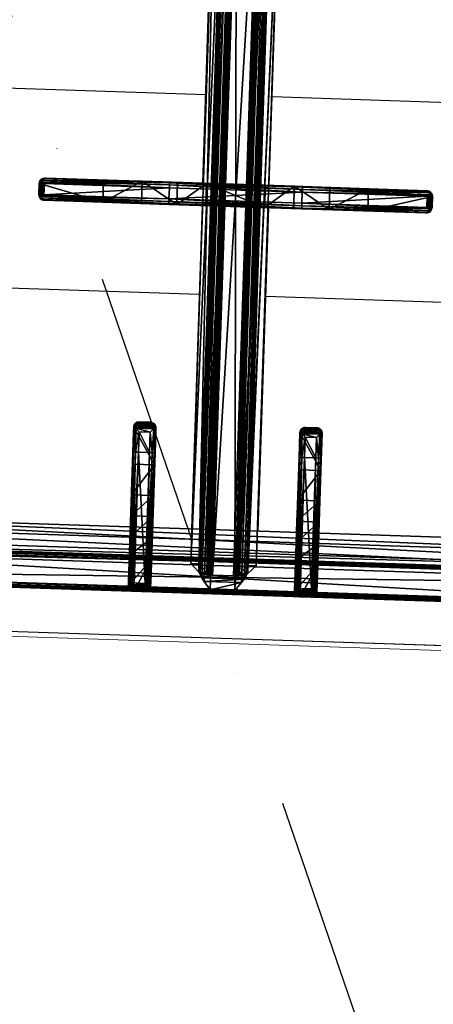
# Model space of a CAD drawing. Header units: millimetres. Extents: x 297264 to 416219, y -77299 to -23696.
# Tile 15 of 187: x 299133 to 299319, y -28784 to -28340. Entities that reach past the tile are written whole.
import ezdxf

# ---------------------------------------------------------------- set-up
doc = ezdxf.new("R2010")
doc.units = ezdxf.units.MM
doc.header["$LTSCALE"] = 2.5
doc.linetypes.add('CONTINUA', pattern=[0])
doc.linetypes.add('DASHDOTX2', pattern=[2, 1, -0.5, 0, -0.5])
doc.layers.add('CKD Equipments', color=252, linetype='Continuous', lineweight=0)
doc.layers.add('HATCH LIGHT', color=250, linetype='Continuous', lineweight=0)
for name, color, linetype in [('CKD-Hood', 1, 'Continuous'), ('IQ_200_3D', 1, 'Continuous'), ('IQ_204_2D', 7, 'CONTINUA'), ('IQ_204_3D', 7, 'Continuous')]:
    doc.layers.add(name, color=color, linetype=linetype)

# ---------------------------------------------------------------- blocks, each defined once
blk = doc.blocks.new('ELECTROLUX-MC7-TOPFYERBRURNERS4')
at = {"layer": 'IQ_200_3D', "invisible_edges": 5}
blk.add_3dface([(800, -80.5, 900), (779.66, -117.26, 900), (779.66, -619.74, 900), (800, -655, 900)], dxfattribs=at)
at = {"layer": 'IQ_204_2D'}
for p, q in [((780, -651.5), (780, -85.5)), ((602.5, -279.74), (597.5, -279.74)), ((597.5, -279.74), (597.5, -280.19)), ((602.5, -280.19), (602.5, -279.74)), ((595, -282.66), (595, -282.24)), ((595, -338.54), (595, -282.66)), ((602.5, -280.19), (597.5, -280.19)), ((602.5, -282.09), (597.5, -282.09)), ((597.5, -282.09), (597.5, -338.49)), ((602.5, -338.49), (602.5, -282.09)), ((605, -282.24), (605, -282.66)), ((605, -282.66), (605, -338.54)), ((703.52, -333.5), (703.52, -328.5)), ((703.52, -328.5), (705.63, -328.5)), ((705.63, -328.5), (705.63, -333.5)), ((708.09, -326), (705.96, -326)), ((717.19, -328.5), (707.98, -328.5)), ((707.98, -333.5), (707.98, -328.5)), ((708.09, -326), (717.24, -326)), ((717.19, -328.5), (717.19, -333.5)), ((778, -328.5), (717.19, -328.5)), ((717.24, -326), (777.53, -326)), ((778, -328.5), (778, -333.5)), ((780, -328.5), (780, -333.5)), ((780, -328.5), (780, -333.5)), ((705.63, -333.5), (703.52, -333.5)), ((705.96, -336), (708.09, -336)), ((707.98, -333.5), (717.19, -333.5)), ((717.24, -336), (708.09, -336)), ((717.19, -333.5), (778, -333.5)), ((777.53, -336), (717.24, -336)), ((595, -398.43), (595, -338.54)), ((597.5, -338.49), (597.5, -398.49)), ((602.5, -338.49), (597.5, -338.49)), ((602.5, -398.49), (602.5, -338.49)), ((605, -338.54), (605, -398.43)), ((595, -353.5), (448.98, -353.5)), ((605, -353.5), (751.02, -353.5)), ((595, -383.5), (448.98, -383.5)), ((605, -383.5), (751.02, -383.5)), ((595, -454.31), (595, -398.43)), ((597.5, -398.49), (597.5, -454.88)), ((602.5, -398.49), (597.5, -398.49)), ((602.5, -454.88), (602.5, -398.49)), ((605, -398.43), (605, -454.31)), ((703.52, -403.5), (703.52, -408.5)), ((705.63, -403.5), (703.52, -403.5)), ((705.63, -408.5), (705.63, -403.5)), ((705.96, -401), (708.09, -401)), ((707.98, -403.5), (717.19, -403.5)), ((707.98, -403.5), (707.98, -408.5)), ((717.24, -401), (708.09, -401)), ((717.19, -403.5), (778, -403.5)), ((717.19, -408.5), (717.19, -403.5)), ((777.53, -401), (717.24, -401)), ((778, -408.5), (778, -403.5)), ((780, -408.5), (780, -403.5)), ((780, -408.5), (780, -403.5)), ((703.52, -408.5), (705.63, -408.5)), ((717.19, -408.5), (707.98, -408.5)), ((778, -408.5), (717.19, -408.5)), ((708.09, -411), (705.96, -411)), ((708.09, -411), (717.24, -411)), ((717.24, -411), (777.53, -411)), ((595, -454.73), (595, -454.31)), ((603.11, -456.68), (596.89, -456.68)), ((602.5, -454.88), (597.5, -454.88)), ((602.5, -456.79), (597.5, -456.79)), ((597.5, -456.79), (597.5, -457.24)), ((602.5, -457.24), (597.5, -457.24)), ((602.5, -457.24), (602.5, -456.79)), ((605, -454.31), (605, -454.73))]:
    blk.add_line(p, q, dxfattribs=at)
blk.add_lwpolyline([(751.02, -112.48), (448.98, -112.48), (448.98, -624.52), (751.02, -624.52)], close=True, dxfattribs=at)
for points in [[(555, -353.5), (555, -222.25, -1), (645, -222.25), (645, -353.5)], [(645, -383.5), (645, -512.25, -1), (555, -512.25), (555, -383.5)]]:
    blk.add_lwpolyline(points, format="xyb", dxfattribs=at)
at = {"layer": 'IQ_204_2D', "extrusion": (0, 0, -1)}
for centre, major_axis, ratio, start_param, end_param in [((597.5, -282.24), (0, 2.5), 0.99863, 4.712389, 6.283185), ((602.5, -282.24), (0, 2.5), 0.99863, 0, 1.570796), ((597.5, -282.66), (2.5, 0), 0.951091, 3.141593, 4.055957), ((602.5, -282.66), (-2.5, 0), 0.951091, 2.227228, 3.141593), ((597.5, -338.54), (2.5, 0), 0.02182, 3.141593, 4.712389), ((602.5, -338.54), (2.5, 0), 0.02182, -1.570796, 0), ((597.5, -398.43), (-2.5, 0), 0.02182, 4.712389, 6.283185), ((602.5, -398.43), (-2.5, 0), 0.02182, 3.141593, 4.712389), ((708.09, -403.5), (1.92, 1.92), 0.8391, 4.014257, 4.690572), ((708.09, -403.5), (0, 2.5), 0.84544, -0.894481, 0), ((708.09, -403.5), (-2.5, 2.5), 0.02182, 4.734206, 5.410521), ((717.24, -403.5), (0, 2.5), 0.02182, 4.712389, 6.283185), ((777.53, -403.5), (0, 2.5), 0.948965, 0, 0.895145), ((708.09, -408.5), (-1.92, 1.92), 0.8391, 4.734206, 5.410521), ((708.09, -408.5), (2.5, 2.5), 0.02182, 4.014257, 4.690572), ((717.24, -408.5), (0, 2.5), 0.02182, 3.141593, 4.712389), ((708.09, -408.5), (0, 2.5), 0.84544, 3.141593, 4.036074), ((777.53, -408.5), (0, 2.5), 0.948965, 2.246448, 3.141593), ((597.5, -454.31), (2.5, 0), 0.951091, 2.227228, 3.141593), ((597.5, -454.73), (0, 2.5), 0.99863, 3.141593, 4.712389), ((597.5, -453.34), (0, 3.44), 0.725954, 3.141593, 3.386992), ((602.5, -454.73), (0, 2.5), 0.99863, 1.570796, 3.141593), ((602.5, -453.34), (0, 3.44), 0.725954, 2.896194, 3.141593), ((602.5, -454.31), (-2.5, 0), 0.951091, 3.141593, 4.055957)]:
    blk.add_ellipse(centre, major_axis=major_axis, ratio=ratio, start_param=start_param, end_param=end_param, dxfattribs=at)
at = {"layer": 'IQ_204_2D'}
for centre, major_axis, ratio, start_param, end_param in [((708.09, -328.5), (1.92, 1.92), 0.8391, 1.592613, 2.268928), ((708.09, -328.5), (0, 2.5), 0.84544, 0, 0.894481), ((708.09, -328.5), (-2.5, 2.5), 0.02182, 0.872665, 1.54898), ((717.24, -328.5), (0, 2.5), 0.02182, 0, 1.570796), ((777.53, -328.5), (0, 2.5), 0.948965, -0.895145, 0), ((708.09, -333.5), (-1.92, 1.92), 0.8391, 0.872665, 1.54898), ((708.09, -333.5), (2.5, 2.5), 0.02182, 1.592613, 2.268928), ((708.09, -333.5), (0, 2.5), 0.84544, 2.247111, 3.141593), ((717.24, -333.5), (0, 2.5), 0.02182, 1.570796, 3.141593), ((777.53, -333.5), (0, 2.5), 0.948965, 3.141593, 4.036737)]:
    blk.add_ellipse(centre, major_axis=major_axis, ratio=ratio, start_param=start_param, end_param=end_param, dxfattribs=at)
for points, knots in [([(597.5, -280.19), (597.36, -280.19), (597.21, -280.21), (596.91, -280.28), (596.75, -280.33), (596.38, -280.49), (596.17, -280.62), (595.97, -280.77)], [0, 0, 0, 0, 0.576945, 0.576945, 1.153889, 1.153889, 2.012527, 2.012527, 2.012527, 2.012527]), ([(595.97, -280.77), (596.08, -280.86), (596.19, -280.96), (596.41, -281.14), (596.52, -281.23), (596.74, -281.42), (596.85, -281.52), (597.06, -281.7), (597.16, -281.8), (597.3, -281.92), (597.35, -281.96), (597.41, -282.01), (597.43, -282.03), (597.45, -282.05), (597.46, -282.06), (597.48, -282.08), (597.48, -282.08), (597.49, -282.08), (597.49, -282.09), (597.49, -282.09), (597.49, -282.09), (597.5, -282.09), (597.5, -282.09), (597.5, -282.09), (597.5, -282.09), (597.5, -282.09), (597.5, -282.09), (597.5, -282.09)], [5.918216, 5.918216, 5.918216, 5.918216, 6.381677, 6.381677, 6.833246, 6.833246, 7.284815, 7.284815, 7.736384, 7.736384, 7.962168, 7.962168, 8.07506, 8.07506, 8.131506, 8.131506, 8.159729, 8.159729, 8.173841, 8.173841, 8.180897, 8.180897, 8.184425, 8.184425, 8.186189, 8.186189, 8.187953, 8.187953, 8.187953, 8.187953]), ([(604.03, -280.77), (603.83, -280.62), (603.62, -280.49), (603.25, -280.33), (603.09, -280.28), (602.79, -280.21), (602.64, -280.19), (602.5, -280.19)], [11.914764, 11.914764, 11.914764, 11.914764, 12.773402, 12.773402, 13.350347, 13.350347, 13.927292, 13.927292, 13.927292, 13.927292]), ([(602.5, -282.09), (602.5, -282.09), (602.5, -282.09), (602.5, -282.09), (602.5, -282.09), (602.5, -282.09), (602.5, -282.09), (602.51, -282.09), (602.51, -282.09), (602.51, -282.09), (602.51, -282.08), (602.52, -282.08), (602.52, -282.08), (602.54, -282.06), (602.55, -282.05), (602.57, -282.03), (602.59, -282.01), (602.65, -281.96), (602.7, -281.92), (602.84, -281.8), (602.94, -281.7), (603.15, -281.52), (603.26, -281.42), (603.48, -281.23), (603.59, -281.14), (603.81, -280.96), (603.92, -280.86), (604.03, -280.77)], [8.188469, 8.188469, 8.188469, 8.188469, 8.190233, 8.190233, 8.191997, 8.191997, 8.195525, 8.195525, 8.202581, 8.202581, 8.216692, 8.216692, 8.244915, 8.244915, 8.301361, 8.301361, 8.414254, 8.414254, 8.640038, 8.640038, 9.091607, 9.091607, 9.543176, 9.543176, 9.994745, 9.994745, 10.458205, 10.458205, 10.458205, 10.458205]), ([(705.96, -326), (705.81, -326), (705.65, -326.01), (705.34, -326.08), (705.18, -326.13), (704.88, -326.25), (704.74, -326.33), (704.47, -326.52), (704.35, -326.62), (704.13, -326.84), (704.03, -326.97), (703.85, -327.24), (703.77, -327.39), (703.65, -327.7), (703.6, -327.86), (703.54, -328.18), (703.52, -328.34), (703.52, -328.5)], [3.776921, 3.776921, 3.776921, 3.776921, 4.248957, 4.248957, 4.720993, 4.720993, 5.193029, 5.193029, 5.665065, 5.665065, 6.135831, 6.135831, 6.606596, 6.606596, 7.077361, 7.077361, 7.548126, 7.548126, 7.548126, 7.548126]), ([(779.38, -326.94), (779.21, -327.14), (779.01, -327.37), (778.67, -327.75), (778.53, -327.9), (778.26, -328.21), (778.13, -328.36), (778, -328.5)], [11.858599, 11.858599, 11.858599, 11.858599, 12.773425, 12.773425, 13.35037, 13.35037, 13.927314, 13.927314, 13.927314, 13.927314]), ([(780, -328.5), (779.99, -328.36), (779.97, -328.21), (779.91, -327.9), (779.86, -327.75), (779.69, -327.37), (779.55, -327.14), (779.38, -326.94)], [0, 0, 0, 0, 0.576945, 0.576945, 1.153889, 1.153889, 2.068716, 2.068716, 2.068716, 2.068716]), ([(703.52, -333.5), (703.52, -333.66), (703.54, -333.82), (703.6, -334.14), (703.65, -334.3), (703.77, -334.61), (703.85, -334.76), (704.03, -335.03), (704.13, -335.16), (704.35, -335.38), (704.47, -335.48), (704.74, -335.67), (704.88, -335.75), (705.18, -335.87), (705.34, -335.92), (705.65, -335.98), (705.81, -336), (705.96, -336)], [15.096253, 15.096253, 15.096253, 15.096253, 15.567018, 15.567018, 16.037783, 16.037783, 16.508548, 16.508548, 16.979314, 16.979314, 17.45135, 17.45135, 17.923386, 17.923386, 18.395422, 18.395422, 18.867458, 18.867458, 18.867458, 18.867458]), ([(778, -333.5), (778.13, -333.64), (778.26, -333.79), (778.53, -334.09), (778.67, -334.25), (779.01, -334.63), (779.21, -334.86), (779.38, -335.06)], [0, 0, 0, 0, 0.576945, 0.576945, 1.153889, 1.153889, 2.068716, 2.068716, 2.068716, 2.068716]), ([(779.38, -335.06), (779.55, -334.86), (779.69, -334.63), (779.86, -334.25), (779.91, -334.09), (779.97, -333.79), (779.99, -333.64), (780, -333.5)], [11.858599, 11.858599, 11.858599, 11.858599, 12.773425, 12.773425, 13.35037, 13.35037, 13.927314, 13.927314, 13.927314, 13.927314]), ([(703.52, -403.5), (703.52, -403.34), (703.54, -403.18), (703.6, -402.86), (703.65, -402.7), (703.77, -402.39), (703.85, -402.24), (704.03, -401.97), (704.13, -401.84), (704.35, -401.62), (704.47, -401.52), (704.74, -401.33), (704.88, -401.25), (705.18, -401.13), (705.34, -401.08), (705.65, -401.02), (705.81, -401), (705.96, -401)], [15.096253, 15.096253, 15.096253, 15.096253, 15.567018, 15.567018, 16.037783, 16.037783, 16.508548, 16.508548, 16.979314, 16.979314, 17.45135, 17.45135, 17.923386, 17.923386, 18.395422, 18.395422, 18.867458, 18.867458, 18.867458, 18.867458]), ([(778, -403.5), (778.13, -403.36), (778.26, -403.21), (778.53, -402.91), (778.67, -402.75), (779.01, -402.37), (779.21, -402.14), (779.38, -401.94)], [0, 0, 0, 0, 0.576945, 0.576945, 1.153889, 1.153889, 2.068716, 2.068716, 2.068716, 2.068716]), ([(779.38, -401.94), (779.55, -402.14), (779.69, -402.37), (779.86, -402.75), (779.91, -402.91), (779.97, -403.21), (779.99, -403.36), (780, -403.5)], [11.858599, 11.858599, 11.858599, 11.858599, 12.773425, 12.773425, 13.35037, 13.35037, 13.927314, 13.927314, 13.927314, 13.927314]), ([(705.96, -411), (705.81, -411), (705.65, -410.99), (705.34, -410.92), (705.18, -410.87), (704.88, -410.75), (704.74, -410.67), (704.47, -410.48), (704.35, -410.38), (704.13, -410.16), (704.03, -410.03), (703.85, -409.76), (703.77, -409.61), (703.65, -409.3), (703.6, -409.14), (703.54, -408.82), (703.52, -408.66), (703.52, -408.5)], [3.776921, 3.776921, 3.776921, 3.776921, 4.248957, 4.248957, 4.720993, 4.720993, 5.193029, 5.193029, 5.665065, 5.665065, 6.135831, 6.135831, 6.606596, 6.606596, 7.077361, 7.077361, 7.548126, 7.548126, 7.548126, 7.548126]), ([(779.38, -410.06), (779.21, -409.86), (779.01, -409.63), (778.67, -409.25), (778.53, -409.09), (778.26, -408.79), (778.13, -408.64), (778, -408.5)], [11.858599, 11.858599, 11.858599, 11.858599, 12.773425, 12.773425, 13.35037, 13.35037, 13.927314, 13.927314, 13.927314, 13.927314]), ([(780, -408.5), (779.99, -408.64), (779.97, -408.79), (779.91, -409.09), (779.86, -409.25), (779.69, -409.63), (779.55, -409.86), (779.38, -410.06)], [0, 0, 0, 0, 0.576945, 0.576945, 1.153889, 1.153889, 2.068716, 2.068716, 2.068716, 2.068716]), ([(597.5, -454.88), (597.5, -454.88), (597.5, -454.88), (597.5, -454.88), (597.5, -454.88), (597.5, -454.88), (597.5, -454.88), (597.49, -454.88), (597.49, -454.88), (597.49, -454.88), (597.49, -454.89), (597.48, -454.89), (597.48, -454.9), (597.46, -454.91), (597.45, -454.92), (597.43, -454.94), (597.41, -454.96), (597.35, -455.01), (597.3, -455.05), (597.16, -455.18), (597.06, -455.27), (596.85, -455.45), (596.74, -455.55), (596.52, -455.74), (596.41, -455.84), (596.19, -456.02), (596.08, -456.11), (595.97, -456.2)], [8.187953, 8.187953, 8.187953, 8.187953, 8.189716, 8.189716, 8.19148, 8.19148, 8.195008, 8.195008, 8.202064, 8.202064, 8.216176, 8.216176, 8.244399, 8.244399, 8.300845, 8.300845, 8.413737, 8.413737, 8.639521, 8.639521, 9.09109, 9.09109, 9.542659, 9.542659, 9.994228, 9.994228, 10.457689, 10.457689, 10.457689, 10.457689]), ([(595.97, -456.2), (596.17, -456.35), (596.38, -456.48), (596.7, -456.62), (596.8, -456.65), (596.89, -456.68)], [11.914787, 11.914787, 11.914787, 11.914787, 12.773425, 12.773425, 13.14212, 13.14212, 13.14212, 13.14212]), ([(604.03, -456.2), (603.92, -456.11), (603.81, -456.02), (603.59, -455.84), (603.48, -455.74), (603.26, -455.55), (603.15, -455.45), (602.94, -455.27), (602.84, -455.18), (602.7, -455.05), (602.65, -455.01), (602.59, -454.96), (602.57, -454.94), (602.55, -454.92), (602.54, -454.91), (602.52, -454.9), (602.52, -454.89), (602.51, -454.89), (602.51, -454.88), (602.51, -454.88), (602.51, -454.88), (602.5, -454.88), (602.5, -454.88), (602.5, -454.88), (602.5, -454.88), (602.5, -454.88), (602.5, -454.88), (602.5, -454.88)], [5.918733, 5.918733, 5.918733, 5.918733, 6.382193, 6.382193, 6.833762, 6.833762, 7.285331, 7.285331, 7.7369, 7.7369, 7.962685, 7.962685, 8.075577, 8.075577, 8.132023, 8.132023, 8.160246, 8.160246, 8.174358, 8.174358, 8.181413, 8.181413, 8.184941, 8.184941, 8.186705, 8.186705, 8.188469, 8.188469, 8.188469, 8.188469]), ([(603.11, -456.68), (603.2, -456.65), (603.3, -456.62), (603.62, -456.48), (603.83, -456.35), (604.03, -456.2)], [0.785194, 0.785194, 0.785194, 0.785194, 1.153889, 1.153889, 2.012527, 2.012527, 2.012527, 2.012527])]:
    blk.add_open_spline(points, degree=3, knots=knots, dxfattribs=at)
at = {"layer": 'IQ_204_3D'}
mesh = blk.add_polyface(dxfattribs=at)
corners = [(779.78, -85.71, 904.1), (780, -85.5, 900), (779.52, -84.72, 904.14), (779.73, -84.5, 900), (778, -83.5, 900), (778.78, -83.98, 904.14), (779, -83.77, 900), (777.79, -83.72, 904.1), (779.48, -85.71, 905.06), (779.29, -84.85, 905), (778.65, -85.21, 905.73), (778.76, -85.71, 905.75), (778.65, -84.21, 905), (777.79, -84.02, 905.06), (778.29, -84.85, 905.73), (777.79, -84.74, 905.75), (777.79, -85.71, 906), (422.21, -85.71, 906), (422.21, -84.74, 905.75), (422.21, -84.02, 905.06), (422.21, -83.72, 904.1), (422, -83.5, 900), (765.45, -638.95, 900), (422, -653.5, 900), (434.55, -638.95, 900), (765.45, -98.05, 900), (780, -651.5, 900), (434.55, -98.05, 900), (420, -85.5, 900), (421, -83.77, 900), (779.73, -652.5, 900), (779, -653.23, 900), (778, -653.5, 900), (420, -651.5, 900), (420.27, -652.5, 900), (421, -653.23, 900), (420.27, -84.5, 900), (421.22, -83.98, 904.14), (420.48, -84.72, 904.14), (420.22, -85.71, 904.1), (421.35, -84.21, 905), (421.71, -84.85, 905.73), (420.71, -84.85, 905), (420.52, -85.71, 905.06), (421.35, -85.21, 905.73), (421.24, -85.71, 905.75), (422.21, -651.29, 906), (421.24, -651.29, 905.75), (420.52, -651.29, 905.06), (420.22, -651.29, 904.1), (420.48, -652.28, 904.14), (421.22, -653.02, 904.14), (422.21, -653.28, 904.1), (420.71, -652.15, 905), (421.35, -651.79, 905.73), (421.35, -652.79, 905), (422.21, -652.98, 905.06), (421.71, -652.15, 905.73), (422.21, -652.26, 905.75), (435.55, -637.95, 899.73), (435.55, -99.05, 899.73), (436.28, -99.78, 899), (436.28, -637.22, 899), (438.88, -634.62, 902.5), (438.88, -102.38, 902.5), (436.31, -637.19, 905.06), (436.31, -99.81, 905.06), (432.81, -96.31, 906), (432.81, -640.69, 906), (448.98, -624.52, 885), (448.98, -112.48, 885), (444.36, -107.86, 885), (444.36, -629.14, 885), (777.79, -653.28, 904.1), (777.79, -652.98, 905.06), (777.79, -651.29, 906), (777.79, -652.26, 905.75), (763.72, -637.22, 899), (764.45, -637.95, 899.73), (764.45, -99.05, 899.73), (763.72, -99.78, 899), (767.19, -640.69, 906), (767.19, -96.31, 906), (778.78, -653.02, 904.14), (779.52, -652.28, 904.14), (779.78, -651.29, 904.1), (778.65, -652.79, 905), (778.29, -652.15, 905.73), (779.29, -652.15, 905), (779.48, -651.29, 905.06), (778.65, -651.79, 905.73), (778.76, -651.29, 905.75), (761.12, -634.62, 902.5), (751.02, -624.52, 885), (763.69, -637.19, 905.06), (755.64, -629.14, 885), (755.64, -107.86, 885), (751.02, -112.48, 885), (761.12, -102.38, 902.5), (763.69, -99.81, 905.06)]
mesh.append_faces([[corners[k] for k in face] for face in [(16, 10, 14), (17, 41, 44), (46, 54, 57), (75, 87, 90)]])
mesh.append_faces([[corners[k] for k in face] for face in [(4, 5, 6), (8, 10, 11), (16, 11, 10), (15, 16, 14), (7, 19, 13), (13, 18, 15), (28, 38, 36), (19, 41, 18), (17, 18, 41), (45, 17, 44), (39, 48, 43), (43, 47, 45), (23, 51, 35), (48, 54, 47), (46, 47, 54), (58, 46, 57), (52, 74, 56), (76, 56, 74), (26, 84, 30), (74, 87, 76), (85, 88, 84), (88, 87, 86), (75, 76, 87), (91, 75, 90), (85, 8, 89), (11, 89, 8)]], dxfattribs={"vtx0": -1})
mesh.append_faces([[corners[k] for k in face] for face in [(16, 15, 17), (22, 23, 24), (25, 26, 22), (27, 21, 25), (21, 28, 29), (6, 1, 4), (4, 25, 21), (24, 28, 27), (35, 33, 23), (26, 25, 1), (23, 22, 32), (17, 45, 46), (75, 81, 46), (81, 16, 82), (46, 67, 17), (17, 82, 16), (93, 72, 69), (72, 93, 95), (70, 71, 97), (97, 95, 93)]], dxfattribs={"vtx0": -1, "vtx1": -1})
mesh.append_faces([[corners[k] for k in face] for face in [(21, 27, 28), (4, 1, 25), (26, 32, 22), (24, 23, 33)]], dxfattribs={"vtx0": -1, "vtx1": -1, "vtx2": -1})
mesh.append_faces([[corners[k] for k in face] for face in [(17, 15, 18), (24, 33, 28), (46, 45, 47), (75, 58, 76), (16, 91, 11)]], dxfattribs={"vtx0": -1, "vtx2": -1})
mesh.append_faces([[corners[k] for k in face] for face in [(0, 1, 2), (5, 2, 6), (8, 0, 9), (5, 12, 2), (5, 7, 12), (12, 13, 14), (12, 14, 9), (2, 9, 0), (10, 9, 14), (19, 18, 13), (4, 21, 7), (30, 31, 26), (34, 33, 35), (20, 21, 37), (38, 37, 36), (19, 20, 40), (38, 42, 37), (38, 39, 42), (42, 43, 44), (42, 44, 40), (37, 40, 20), (41, 40, 44), (48, 47, 43), (28, 33, 39), (49, 33, 50), (51, 50, 35), (48, 49, 53), (51, 55, 50), (51, 52, 55), (55, 56, 57), (55, 57, 53), (50, 53, 49), (54, 53, 57), (24, 27, 59), (61, 62, 60), (63, 64, 65), (67, 68, 66), (69, 70, 63), (61, 71, 62), (73, 74, 52), (58, 56, 76), (32, 73, 23), (62, 77, 59), (22, 24, 78), (27, 25, 60), (80, 61, 79), (73, 32, 83), (84, 83, 30), (74, 73, 86), (88, 89, 90), (88, 86, 84), (83, 84, 86), (92, 93, 63), (68, 81, 65), (92, 63, 94), (72, 95, 62), (95, 96, 77), (98, 97, 92), (81, 82, 94), (98, 92, 99), (77, 80, 78), (25, 22, 79), (0, 8, 85), (91, 89, 11), (80, 96, 61), (70, 97, 64), (64, 98, 66), (82, 67, 99), (1, 0, 26)]], dxfattribs={"vtx1": -1})
mesh.append_faces([[corners[k] for k in face] for face in [(31, 32, 26), (75, 46, 58), (75, 16, 81), (81, 68, 46), (68, 67, 46), (67, 82, 17), (70, 69, 71), (72, 71, 69), (71, 96, 97), (96, 95, 97), (16, 75, 91)]], dxfattribs={"vtx1": -1, "vtx2": -1})
mesh.append_faces([[corners[k] for k in face] for face in [(1, 3, 2), (4, 7, 5), (2, 3, 6), (8, 9, 10), (7, 13, 12), (12, 9, 2), (13, 15, 14), (7, 20, 19), (21, 20, 7), (6, 3, 1), (28, 36, 29), (21, 29, 37), (28, 39, 38), (37, 29, 36), (19, 40, 41), (39, 43, 42), (42, 40, 37), (43, 45, 44), (39, 49, 48), (33, 49, 39), (33, 34, 50), (23, 52, 51), (50, 34, 35), (48, 53, 54), (52, 56, 55), (55, 53, 50), (56, 58, 57), (27, 60, 59), (62, 59, 60), (64, 66, 65), (68, 65, 66), (70, 64, 63), (71, 72, 62), (73, 52, 23), (77, 78, 59), (24, 59, 78), (25, 79, 60), (61, 60, 79), (32, 31, 83), (26, 85, 84), (83, 31, 30), (74, 86, 87), (73, 83, 86), (85, 89, 88), (88, 90, 87), (89, 91, 90), (93, 69, 63), (81, 94, 65), (63, 65, 94), (95, 77, 62), (96, 80, 77), (97, 93, 92), (82, 99, 94), (92, 94, 99), (80, 79, 78), (22, 78, 79), (96, 71, 61), (97, 98, 64), (98, 99, 66), (67, 66, 99), (0, 85, 26)]], dxfattribs={"vtx2": -1})
mesh = blk.add_polyface(dxfattribs=at)
corners = [(595, -454.73, 922), (595.33, -455.98, 922), (595, -454.31, 930.01), (596.25, -456.9, 922), (595.97, -456.2, 931.91), (596.89, -456.68, 931.13), (597.5, -456.79, 930.59), (597.35, -456.78, 930.62), (597.5, -457.24, 922), (597.19, -456.76, 930.72), (595.26, -455.36, 931.06), (602.5, -456.79, 930.59), (602.5, -457.24, 922), (595, -428.3, 922), (605, -428.3, 922), (604.67, -455.98, 922), (603.75, -456.9, 922), (605, -454.73, 922), (595, -398.43, 932.5), (595, -338.54, 932.5), (595, -326.18, 919.39), (595, -308.67, 922), (595, -282.24, 922), (595, -282.66, 930.01), (595, -342.16, 911.79), (595, -394.81, 911.79), (595, -355.23, 899.85), (595, -381.74, 899.85), (595, -410.79, 919.39), (596.72, -280.35, 931.28), (596.25, -280.07, 922), (595.97, -280.77, 931.91), (597.5, -280.19, 930.59), (597.5, -279.74, 922), (595.33, -280.99, 922), (595.26, -281.61, 931.06), (595.33, -338.51, 933.75), (596.25, -338.49, 934.67), (596.79, -281.47, 932.35), (597.49, -282.09, 932.48), (597.5, -338.49, 935), (597.47, -282.07, 932.48), (597.43, -282.03, 932.48), (597.35, -281.97, 932.47), (597.18, -281.81, 932.45), (602.5, -279.74, 922), (605, -308.67, 922), (605, -282.24, 922), (604.67, -280.99, 922), (603.75, -280.07, 922), (595.33, -398.46, 933.75), (597.5, -398.49, 935), (596.25, -398.48, 934.67), (596.79, -455.5, 932.35), (597.18, -455.16, 932.45), (597.35, -455.01, 932.47), (597.43, -454.94, 932.48), (597.47, -454.9, 932.48), (597.5, -454.88, 932.48), (602.51, -282.09, 932.48), (602.5, -338.49, 935), (602.5, -398.49, 935), (602.51, -454.88, 932.48), (604.03, -456.2, 931.91), (603.11, -456.68, 931.13), (603.21, -455.5, 932.35), (602.82, -455.16, 932.45), (602.65, -455.01, 932.47), (602.57, -454.94, 932.48), (602.53, -454.91, 932.48), (602.65, -456.78, 930.62), (602.81, -456.76, 930.72), (604.74, -455.36, 931.06), (605, -454.31, 930.01), (604.67, -398.46, 933.75), (605, -398.43, 932.5), (603.75, -398.48, 934.67), (605, -394.81, 911.79), (605, -326.18, 919.39), (605, -410.79, 919.39), (605, -342.16, 911.79), (605, -355.23, 899.85), (605, -381.74, 899.85), (605, -338.54, 932.5), (605, -282.66, 930.01), (604.03, -280.77, 931.91), (603.28, -280.35, 931.28), (602.5, -280.19, 930.59), (604.74, -281.61, 931.06), (604.67, -338.51, 933.75), (603.21, -281.47, 932.35), (603.75, -338.49, 934.67), (602.82, -281.81, 932.45), (602.65, -281.97, 932.47), (602.57, -282.03, 932.48), (602.53, -282.07, 932.48)]
mesh.append_faces([[corners[k] for k in face] for face in [(3, 4, 1), (4, 3, 5), (4, 10, 1), (29, 30, 31), (32, 33, 29), (33, 30, 29), (30, 34, 31), (31, 34, 35), (35, 36, 31), (31, 37, 38), (53, 52, 4), (4, 50, 10), (64, 16, 63), (72, 63, 15), (15, 63, 16), (72, 74, 63), (63, 76, 65), (49, 85, 48), (85, 49, 86), (87, 86, 45), (45, 86, 49), (85, 88, 48), (90, 91, 85), (85, 89, 88)]])
mesh.append_faces([[corners[k] for k in face] for face in [(8, 5, 3), (22, 35, 34), (36, 37, 31), (52, 50, 4), (5, 63, 4), (17, 72, 15), (74, 76, 63), (91, 89, 85)]], dxfattribs={"vtx0": -1})
mesh.append_faces([[corners[k] for k in face] for face in [(6, 8, 11), (3, 0, 8), (8, 14, 12), (17, 12, 14), (19, 20, 18), (20, 19, 21), (23, 21, 19), (24, 25, 20), (13, 18, 28), (45, 46, 33), (46, 45, 47), (49, 47, 45), (18, 50, 19), (37, 36, 52), (64, 9, 71), (73, 14, 75), (77, 78, 79), (78, 77, 80), (82, 80, 77), (46, 83, 78), (83, 89, 75), (76, 74, 91), (43, 93, 44)]], dxfattribs={"vtx0": -1, "vtx1": -1})
mesh.append_faces([[corners[k] for k in face] for face in [(20, 28, 18), (39, 41, 40), (41, 42, 40), (42, 43, 40), (55, 56, 51), (56, 57, 51), (57, 58, 51), (39, 40, 59), (40, 60, 59), (51, 58, 61), (58, 62, 61), (68, 56, 67), (56, 68, 57), (62, 57, 69), (57, 62, 58), (69, 57, 68), (56, 55, 67), (11, 71, 9), (62, 69, 61), (69, 68, 61), (68, 67, 61), (75, 79, 78), (93, 94, 60), (94, 95, 60), (95, 59, 60), (93, 43, 94), (41, 95, 42), (95, 41, 59), (39, 59, 41), (95, 94, 42), (42, 94, 43)]], dxfattribs={"vtx0": -1, "vtx1": -1, "vtx2": -1})
mesh.append_faces([[corners[k] for k in face] for face in [(19, 36, 35), (40, 38, 37), (19, 50, 36), (51, 37, 52), (52, 36, 50), (18, 10, 50), (51, 61, 60), (75, 74, 72), (61, 65, 76), (83, 88, 89), (75, 89, 74), (60, 76, 91), (91, 74, 89)]], dxfattribs={"vtx0": -1, "vtx2": -1})
mesh.append_faces([[corners[k] for k in face] for face in [(0, 1, 2), (9, 5, 8), (10, 2, 1), (15, 16, 17), (0, 2, 13), (22, 21, 23), (26, 27, 24), (23, 35, 22), (23, 19, 35), (44, 38, 40), (34, 30, 22), (48, 47, 49), (2, 10, 18), (54, 55, 51), (63, 65, 4), (66, 54, 65), (66, 67, 54), (53, 4, 65), (5, 9, 64), (7, 6, 9), (70, 71, 11), (71, 12, 64), (71, 70, 12), (73, 75, 72), (66, 65, 61), (17, 14, 73), (81, 80, 82), (47, 84, 46), (47, 48, 84), (88, 84, 48), (84, 88, 83), (92, 93, 60), (32, 29, 87), (31, 85, 29), (85, 31, 90), (92, 90, 44), (86, 87, 29), (33, 32, 45), (21, 46, 20), (81, 26, 80), (24, 20, 80), (81, 82, 26), (27, 82, 25), (14, 13, 79), (28, 25, 79)]], dxfattribs={"vtx1": -1})
mesh.append_faces([[corners[k] for k in face] for face in [(6, 7, 8), (8, 12, 11), (0, 13, 8), (13, 14, 8), (16, 12, 17), (2, 18, 13), (27, 25, 24), (25, 28, 20), (30, 33, 22), (46, 21, 33), (21, 22, 33), (51, 40, 37), (52, 53, 51), (40, 51, 60), (55, 54, 67), (6, 11, 9), (70, 11, 12), (84, 83, 46), (83, 75, 78), (14, 79, 75), (91, 90, 60), (60, 61, 76)]], dxfattribs={"vtx1": -1, "vtx2": -1})
mesh.append_faces([[corners[k] for k in face] for face in [(7, 9, 8), (3, 1, 0), (43, 44, 40), (53, 54, 51), (5, 64, 63), (54, 53, 65), (12, 16, 64), (17, 73, 72), (67, 66, 61), (90, 92, 60), (31, 38, 90), (93, 92, 44), (85, 86, 29), (90, 38, 44), (32, 87, 45), (46, 78, 20), (26, 24, 80), (20, 78, 80), (82, 27, 26), (82, 77, 25), (13, 28, 79), (25, 77, 79)]], dxfattribs={"vtx2": -1})
mesh = blk.add_polyface(dxfattribs=at)
corners = [(707.98, -333.5, 934.6), (706.44, -326.93, 933.98), (706.44, -335.06, 933.98), (707.98, -328.5, 934.6), (705.63, -328.5, 932.53), (705.63, -333.5, 932.53), (703.71, -334.46, 920.55), (703.52, -333.5, 920.59), (704.24, -335.27, 920.43), (707.18, -335.75, 933.14), (705.96, -336, 920), (708.09, -336, 932.1), (705.03, -335.81, 920.24), (703.52, -328.5, 920.59), (703.71, -327.54, 920.55), (707.18, -326.25, 933.14), (704.24, -326.73, 920.43), (705.03, -326.19, 920.24), (705.96, -326, 920), (708.09, -326, 932.1), (717.24, -336, 932.5), (722.73, -336, 912.68), (775.79, -336, 932.5), (746.02, -336, 885), (763.72, -336, 899), (736.51, -336, 900.63), (755.64, -336, 885), (764.17, -336, 899.53), (764.77, -336, 899.88), (777.5, -336, 900), (765.45, -336, 900), (722.73, -326, 912.68), (746.02, -326, 885), (736.51, -326, 900.63), (717.24, -326, 932.5), (777.5, -326, 900), (765.45, -326, 900), (775.79, -326, 932.5), (764.77, -326, 899.88), (764.17, -326, 899.53), (755.64, -326, 885), (763.72, -326, 899), (778.27, -328.5, 933.1), (780, -328.5, 900), (778.1, -327.7, 933.81), (778.75, -326.33, 900), (777.64, -326.94, 934.45), (779.66, -327.25, 900), (776.82, -326.25, 933.58), (780, -333.5, 900), (778.27, -333.5, 933.1), (779.66, -334.75, 900), (778.75, -335.66, 900), (717.19, -327.25, 934.67), (717.19, -328.5, 935), (717.21, -326.33, 933.75), (776.98, -327.7, 934.87), (776.27, -328.5, 935), (717.19, -333.5, 935), (776.27, -333.5, 935), (777.64, -335.06, 934.45), (776.98, -334.3, 934.87), (778.1, -334.3, 933.81), (776.82, -335.75, 933.58), (717.21, -335.66, 933.75), (717.19, -334.75, 934.67)]
mesh.append_faces([[corners[k] for k in face] for face in [(5, 6, 2), (5, 7, 6), (6, 8, 2), (13, 4, 14), (16, 14, 1), (1, 14, 4), (42, 43, 44), (45, 46, 47), (46, 45, 48), (46, 44, 47), (44, 43, 47), (1, 55, 15), (48, 55, 46), (46, 53, 56), (57, 56, 54), (50, 62, 49), (49, 62, 51), (63, 52, 60), (52, 51, 60), (60, 51, 62), (61, 65, 60), (59, 58, 61), (60, 64, 63), (9, 64, 2)]])
mesh.append_faces([[corners[k] for k in face] for face in [(0, 1, 2), (15, 16, 1), (16, 15, 17), (19, 17, 15), (32, 25, 33), (35, 48, 45), (35, 30, 36), (3, 53, 1), (53, 55, 1), (55, 53, 46), (58, 65, 61), (65, 64, 60), (64, 65, 2), (65, 0, 2)]], dxfattribs={"vtx0": -1})
mesh.append_faces([[corners[k] for k in face] for face in [(20, 21, 22), (23, 24, 25), (25, 22, 21), (30, 22, 28), (12, 17, 10), (17, 12, 16), (6, 14, 8), (8, 16, 12), (18, 34, 31), (37, 31, 34), (51, 29, 49), (49, 30, 43)]], dxfattribs={"vtx0": -1, "vtx1": -1})
mesh.append_faces([[corners[k] for k in face] for face in [(25, 28, 22), (37, 38, 33), (35, 43, 30)]], dxfattribs={"vtx0": -1, "vtx1": -1, "vtx2": -1})
mesh.append_faces([[corners[k] for k in face] for face in [(37, 33, 31), (33, 39, 41), (34, 15, 55), (34, 55, 48), (58, 54, 3), (54, 58, 59), (20, 63, 64), (20, 64, 9)]], dxfattribs={"vtx0": -1, "vtx2": -1})
mesh.append_faces([[corners[k] for k in face] for face in [(1, 4, 2), (2, 8, 9), (10, 11, 12), (12, 9, 8), (4, 13, 5), (18, 17, 19), (11, 10, 20), (29, 22, 30), (7, 13, 6), (10, 18, 21), (25, 21, 33), (19, 34, 18), (35, 36, 37), (40, 32, 41), (37, 48, 35), (43, 42, 49), (45, 47, 35), (19, 15, 34), (37, 34, 48), (0, 58, 3), (57, 54, 59), (42, 44, 50), (46, 60, 44), (60, 46, 61), (59, 61, 57), (62, 50, 44), (22, 29, 63), (22, 63, 20), (11, 20, 9), (26, 23, 40), (24, 26, 41), (36, 30, 38), (24, 41, 27), (39, 38, 27)]], dxfattribs={"vtx1": -1})
mesh.append_faces([[corners[k] for k in face] for face in [(10, 21, 20), (24, 27, 25), (27, 28, 25), (13, 14, 6), (14, 16, 8), (36, 38, 37), (38, 39, 33), (32, 33, 41), (47, 43, 35), (29, 30, 49), (3, 54, 53), (58, 0, 65)]], dxfattribs={"vtx1": -1, "vtx2": -1})
mesh.append_faces([[corners[k] for k in face] for face in [(0, 3, 1), (4, 5, 2), (11, 9, 12), (13, 7, 5), (23, 26, 24), (17, 18, 10), (18, 31, 21), (32, 23, 25), (21, 31, 33), (42, 50, 49), (51, 52, 29), (54, 56, 53), (46, 56, 61), (60, 62, 44), (61, 56, 57), (29, 52, 63), (23, 32, 40), (26, 40, 41), (30, 28, 38), (41, 39, 27), (38, 28, 27)]], dxfattribs={"vtx2": -1})
mesh = blk.add_polyface(dxfattribs=at)
corners = [(433.32, -379.61, 880), (766.68, -379.61, 880), (433.32, -383.23, 880), (766.68, -383.23, 880), (433.32, -353.77, 880), (766.68, -353.77, 880), (433.32, -357.39, 880), (766.68, -357.39, 880), (770.45, -357.54, 894.07), (429.55, -357.54, 894.07), (770.7, -357.75, 894.84), (428.97, -357.94, 895.59), (771.03, -357.94, 895.59), (429.3, -357.75, 894.84), (428.57, -358.13, 896.29), (771.43, -358.13, 896.29), (429.55, -361.16, 894.07), (770.45, -375.84, 894.07), (429.55, -375.84, 894.07), (770.5, -375.79, 894.26), (429.44, -375.74, 894.46), (770.56, -375.74, 894.46), (429.5, -375.79, 894.26), (429.37, -375.68, 894.65), (770.63, -375.68, 894.65), (429.55, -379.46, 894.07), (421.82, -362.96, 900), (425.49, -360.12, 899.11), (421.82, -374.04, 900), (425.49, -376.88, 899.11), (428.44, -363.73, 896.5), (427.13, -358.95, 897.99), (428.77, -362.18, 895.96), (429.07, -361.65, 895.39), (429.44, -361.26, 894.46), (429.5, -361.21, 894.26), (429.37, -361.32, 894.65), (428.53, -362.91, 896.36), (428.44, -373.27, 896.5), (428.53, -374.09, 896.36), (428.57, -378.87, 896.29), (428.77, -374.82, 895.96), (428.97, -379.06, 895.59), (429.3, -379.25, 894.84), (429.07, -375.35, 895.39), (427.13, -378.05, 897.99), (778.18, -362.96, 900), (774.51, -360.12, 899.11), (772.87, -358.95, 897.99), (770.45, -361.16, 894.07), (770.56, -361.26, 894.46), (770.5, -361.21, 894.26), (770.63, -361.32, 894.65), (770.93, -361.65, 895.39), (771.23, -362.18, 895.96), (771.47, -362.91, 896.36), (771.56, -363.73, 896.5), (771.56, -373.27, 896.5), (771.47, -374.09, 896.36), (770.93, -375.35, 895.39), (771.23, -374.82, 895.96), (770.45, -379.46, 894.07), (771.03, -379.06, 895.59), (770.7, -379.25, 894.84), (771.43, -378.87, 896.29), (772.87, -378.05, 897.99), (778.18, -374.04, 900), (774.51, -376.88, 899.11)]
mesh.append_faces([[corners[k] for k in face] for face in [(28, 27, 29), (39, 40, 38), (29, 31, 45), (26, 47, 27), (15, 31, 48), (48, 27, 47), (32, 55, 37), (56, 37, 55), (38, 58, 39), (60, 39, 58), (40, 65, 45), (66, 29, 67), (67, 45, 65), (48, 56, 15), (46, 67, 47), (47, 65, 48)]], dxfattribs={"vtx0": -1})
mesh.append_faces([[corners[k] for k in face] for face in [(8, 9, 10), (11, 12, 13), (13, 10, 9), (17, 18, 19), (20, 21, 22), (22, 19, 18), (11, 32, 14), (32, 11, 33), (9, 34, 13), (13, 33, 11), (40, 41, 42), (23, 43, 44), (43, 20, 25), (18, 25, 22), (22, 25, 20), (44, 42, 41), (6, 49, 16), (50, 35, 51), (35, 50, 34), (52, 34, 50), (51, 16, 49), (2, 61, 25), (62, 43, 63), (43, 62, 42), (64, 42, 62), (63, 25, 61), (56, 65, 57), (62, 60, 64), (60, 62, 59), (61, 21, 63), (63, 59, 62), (15, 54, 12), (52, 10, 53), (10, 50, 8), (49, 8, 51), (51, 8, 50), (53, 12, 54)]], dxfattribs={"vtx0": -1, "vtx1": -1})
mesh.append_faces([[corners[k] for k in face] for face in [(25, 18, 0), (38, 45, 31), (56, 48, 65), (8, 49, 7)]], dxfattribs={"vtx0": -1, "vtx2": -1})
mesh.append_faces([[corners[k] for k in face] for face in [(0, 1, 2), (4, 5, 6), (5, 4, 8), (14, 15, 11), (4, 6, 9), (1, 0, 17), (23, 24, 20), (2, 25, 0), (26, 27, 28), (14, 30, 31), (40, 45, 38), (27, 31, 29), (46, 47, 26), (31, 27, 48), (7, 49, 6), (36, 34, 52), (52, 53, 36), (54, 32, 53), (54, 55, 32), (30, 37, 56), (33, 36, 53), (57, 38, 56), (57, 58, 38), (59, 44, 60), (59, 24, 44), (41, 39, 60), (3, 61, 2), (40, 42, 64), (64, 65, 40), (29, 45, 67), (46, 26, 66), (67, 65, 47), (56, 55, 15), (5, 8, 7), (3, 1, 61)]], dxfattribs={"vtx1": -1})
mesh.append_faces([[corners[k] for k in face] for face in [(4, 9, 8), (15, 12, 11), (12, 10, 13), (6, 16, 9), (0, 18, 17), (24, 21, 20), (21, 19, 22), (16, 35, 9), (35, 34, 9), (34, 36, 13), (36, 33, 13), (32, 37, 14), (30, 38, 31), (39, 41, 40), (23, 20, 43), (43, 42, 44), (35, 16, 51), (43, 25, 63), (17, 19, 61), (19, 21, 61), (21, 24, 63), (24, 59, 63), (60, 58, 64), (55, 54, 15), (52, 50, 10), (10, 12, 53), (1, 17, 61)]], dxfattribs={"vtx1": -1, "vtx2": -1})
mesh.append_faces([[corners[k] for k in face] for face in [(1, 3, 2), (5, 7, 6), (37, 30, 14), (15, 14, 31), (32, 33, 53), (38, 30, 56), (24, 23, 44), (44, 41, 60), (66, 28, 29), (26, 28, 66), (46, 66, 67), (65, 64, 57), (58, 57, 64)]], dxfattribs={"vtx2": -1})
mesh = blk.add_polyface(dxfattribs=at)
corners = [(707.98, -408.5, 934.6), (706.44, -401.94, 933.98), (706.44, -410.07, 933.98), (707.98, -403.5, 934.6), (705.63, -403.5, 932.53), (705.63, -408.5, 932.53), (703.71, -409.46, 920.55), (703.52, -408.5, 920.59), (704.24, -410.27, 920.43), (707.18, -410.75, 933.14), (705.96, -411, 920), (708.09, -411, 932.1), (705.03, -410.81, 920.24), (703.52, -403.5, 920.59), (703.71, -402.54, 920.55), (707.18, -401.25, 933.14), (704.24, -401.73, 920.43), (705.03, -401.19, 920.24), (705.96, -401, 920), (708.09, -401, 932.1), (717.24, -411, 932.5), (722.73, -411, 912.68), (775.79, -411, 932.5), (746.02, -411, 885), (763.72, -411, 899), (736.51, -411, 900.63), (755.64, -411, 885), (764.17, -411, 899.53), (764.77, -411, 899.88), (777.5, -411, 900), (765.45, -411, 900), (722.73, -401, 912.68), (746.02, -401, 885), (736.51, -401, 900.63), (717.24, -401, 932.5), (777.5, -401, 900), (765.45, -401, 900), (775.79, -401, 932.5), (764.77, -401, 899.88), (764.17, -401, 899.53), (755.64, -401, 885), (763.72, -401, 899), (778.27, -403.5, 933.1), (780, -403.5, 900), (778.1, -402.7, 933.81), (778.75, -401.34, 900), (777.64, -401.94, 934.45), (779.66, -402.25, 900), (776.82, -401.25, 933.58), (780, -408.5, 900), (778.27, -408.5, 933.1), (779.66, -409.75, 900), (778.75, -410.67, 900), (717.19, -402.25, 934.67), (717.19, -403.5, 935), (717.21, -401.34, 933.75), (776.98, -402.7, 934.87), (776.27, -403.5, 935), (717.19, -408.5, 935), (776.27, -408.5, 935), (777.64, -410.06, 934.45), (776.98, -409.3, 934.87), (778.1, -409.3, 933.81), (776.82, -410.75, 933.58), (717.21, -410.67, 933.75), (717.19, -409.75, 934.67)]
mesh.append_faces([[corners[k] for k in face] for face in [(5, 6, 2), (5, 7, 6), (6, 8, 2), (13, 4, 14), (16, 14, 1), (1, 14, 4), (42, 43, 44), (45, 46, 47), (46, 45, 48), (46, 44, 47), (44, 43, 47), (1, 55, 15), (48, 55, 46), (46, 53, 56), (57, 56, 54), (50, 62, 49), (49, 62, 51), (63, 52, 60), (52, 51, 60), (60, 51, 62), (61, 65, 60), (59, 58, 61), (60, 64, 63), (9, 64, 2)]])
mesh.append_faces([[corners[k] for k in face] for face in [(0, 1, 2), (15, 16, 1), (16, 15, 17), (19, 17, 15), (32, 25, 33), (35, 48, 45), (35, 30, 36), (3, 53, 1), (53, 55, 1), (55, 53, 46), (58, 65, 61), (65, 64, 60), (64, 65, 2), (65, 0, 2)]], dxfattribs={"vtx0": -1})
mesh.append_faces([[corners[k] for k in face] for face in [(20, 21, 22), (23, 24, 25), (25, 22, 21), (30, 22, 28), (12, 17, 10), (17, 12, 16), (6, 14, 8), (8, 16, 12), (18, 34, 31), (37, 31, 34), (51, 29, 49), (49, 30, 43)]], dxfattribs={"vtx0": -1, "vtx1": -1})
mesh.append_faces([[corners[k] for k in face] for face in [(25, 28, 22), (37, 38, 33), (35, 43, 30)]], dxfattribs={"vtx0": -1, "vtx1": -1, "vtx2": -1})
mesh.append_faces([[corners[k] for k in face] for face in [(37, 33, 31), (33, 39, 41), (34, 15, 55), (34, 55, 48), (58, 54, 3), (54, 58, 59), (20, 63, 64), (20, 64, 9)]], dxfattribs={"vtx0": -1, "vtx2": -1})
mesh.append_faces([[corners[k] for k in face] for face in [(1, 4, 2), (2, 8, 9), (10, 11, 12), (12, 9, 8), (4, 13, 5), (18, 17, 19), (11, 10, 20), (29, 22, 30), (7, 13, 6), (10, 18, 21), (25, 21, 33), (19, 34, 18), (35, 36, 37), (40, 32, 41), (37, 48, 35), (43, 42, 49), (45, 47, 35), (19, 15, 34), (37, 34, 48), (0, 58, 3), (57, 54, 59), (42, 44, 50), (46, 60, 44), (60, 46, 61), (59, 61, 57), (62, 50, 44), (22, 29, 63), (22, 63, 20), (11, 20, 9), (26, 23, 40), (24, 26, 41), (36, 30, 38), (24, 41, 27), (39, 38, 27)]], dxfattribs={"vtx1": -1})
mesh.append_faces([[corners[k] for k in face] for face in [(10, 21, 20), (24, 27, 25), (27, 28, 25), (13, 14, 6), (14, 16, 8), (36, 38, 37), (38, 39, 33), (32, 33, 41), (47, 43, 35), (29, 30, 49), (3, 54, 53), (58, 0, 65)]], dxfattribs={"vtx1": -1, "vtx2": -1})
mesh.append_faces([[corners[k] for k in face] for face in [(0, 3, 1), (4, 5, 2), (11, 9, 12), (13, 7, 5), (23, 26, 24), (17, 18, 10), (18, 31, 21), (32, 23, 25), (21, 31, 33), (42, 50, 49), (51, 52, 29), (54, 56, 53), (46, 56, 61), (60, 62, 44), (61, 56, 57), (29, 52, 63), (23, 32, 40), (26, 40, 41), (30, 28, 38), (41, 39, 27), (38, 28, 27)]], dxfattribs={"vtx2": -1})

msp = doc.modelspace()

# ---------------------------------------------------------------- hatches: boundary and pattern name
at = {"layer": 'HATCH LIGHT', "true_color": 0x636466}
h = msp.add_hatch(dxfattribs=at)
h.set_pattern_fill('ANSI32', color=251, scale=6)
h.set_pattern_definition([(45, (233893.35, -46725.026), (-40.411153, 40.411153), []), (45, (233920.29, -46725.026), (-40.411153, 40.411153), [])])
h.paths.add_polyline_path([(311036.19, -32589.97), (310842.25, -32638.82), (311023.79, -33359.69), (298471.14, -33359.58, -0.000263), (298456.61, -33559.58), (311280.4, -33559.7)])
h.paths.add_polyline_path([(298885.09, -25157.06), (298685, -25157.06, -0.011972), (298203.78, -34256.03), (298404.38, -34256.03, 0.01196)])
h.paths.add_polyline_path([(298868.71, -25697.6), (308547.65, -26046.56, 0.003501), (309041.72, -26800.64), (309209.35, -26691.53), (308659.24, -25850.46), (298874.95, -25497.7, -0.000262)])
h = msp.add_hatch(dxfattribs=at)
h.set_pattern_fill('ANSI37', color=251, scale=8)
h.set_pattern_definition([(45, (233893.352, -46725.026), (-17.960512, 17.960512), []), (135, (233893.352, -46725.026), (-17.960512, -17.960512), [])])
edge = h.paths.add_edge_path()
edge.add_line((301662.25, -25798.32), (298868.71, -25697.6))
edge.add_arc((108471.36, -19659.44), 190493.08, 356.5735369, 358.1835586, ccw=False)
edge.add_line((298623.89, -31044.72), (301473.11, -31044.74))
edge.add_line((301473.11, -31044.74), (301599.61, -27535.69))
edge.add_line((301599.61, -27535.69), (301499.68, -27532.09))
edge.add_line((301499.68, -27532.09), (301470.43, -28343.52))
edge.add_line((301470.43, -28343.52), (301470.43, -28343.52))
edge.add_line((301470.43, -28343.52), (301405.58, -30142.35))
edge.add_line((301405.58, -30142.35), (301376.65, -30944.74))
edge.add_line((301376.65, -30944.74), (298744.94, -30944.72))
edge.add_line((298744.94, -30944.72), (298870.96, -27449.28))
edge.add_line((298870.96, -27449.28), (299870.31, -27485.31))
edge.add_line((299870.31, -27485.31), (299911.71, -27486.81))
edge.add_line((299911.71, -27486.81), (299915.31, -27386.87))
edge.add_line((299915.31, -27386.87), (298874.57, -27349.35))
edge.add_line((298874.57, -27349.35), (298930.47, -25799.9))
edge.add_line((298930.47, -25799.9), (300429.5, -25853.94))
edge.add_line((300429.5, -25853.94), (300418.69, -26153.75))
edge.add_line((300418.69, -26153.75), (300395.29, -26801.7))
edge.add_line((300395.29, -26801.7), (300392.65, -26874.86))
edge.add_line((300392.65, -26874.86), (300492.58, -26878.47))
edge.add_line((300492.58, -26878.47), (300529.38, -25857.54))
edge.add_line((300529.38, -25857.54), (301558.71, -25894.65))
edge.add_line((301558.71, -25894.65), (301532.11, -26632.68))
edge.add_line((301532.11, -26632.68), (301632.04, -26636.28))
edge.add_line((301632.04, -26636.28), (301662.25, -25798.32))

# ---------------------------------------------------------------- linework, layer by layer
at = {"layer": 'CKD Equipments'}
msp.add_line((298855.2, -28607.03, -10), (299509.85, -28628.72, -10), dxfattribs=at)
at = {"layer": 'CKD Equipments', "elevation": 890}
msp.add_lwpolyline([(298821.38, -29058.27), (298836.28, -28608.52), (299635.84, -28635), (299620.94, -29084.76), (298821.38, -29058.27)], dxfattribs=at)
at = {"layer": 'CKD Equipments'}
msp.add_3dface([(299536.33, -27829.16, 640), (298983.63, -27810.85, 640), (298957.15, -28610.41, 640), (299509.85, -28628.72, 640)], dxfattribs=at)
for points, invisible_edges in [([(299509.85, -28628.72, 640), (298957.15, -28610.41, 714), (298857.2, -28607.1, 890), (299509.85, -28628.72, 890)], 3), ([(298957.15, -28610.41, 714), (299509.85, -28628.72, 640), (298957.15, -28610.41, 640)], 1)]:
    msp.add_3dface(points, dxfattribs=dict(at, invisible_edges=invisible_edges))
at = {"layer": 'CKD-Hood', "linetype": 'DASHDOTX2', "ltscale": 50, "elevation": 890}
msp.add_lwpolyline([(299779.84, -30231.03), (298874.16, -27596.69)], dxfattribs=at)

# ---------------------------------------------------------------- block references
at = {"layer": 'CKD Equipments', "xscale": -1, "rotation": 88.10288386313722}
msp.add_blockref('ELECTROLUX-MC7-TOPFYERBRURNERS4', (298881.69, -27807.47, -10), dxfattribs=at)

doc.saveas('drawing.dxf')
